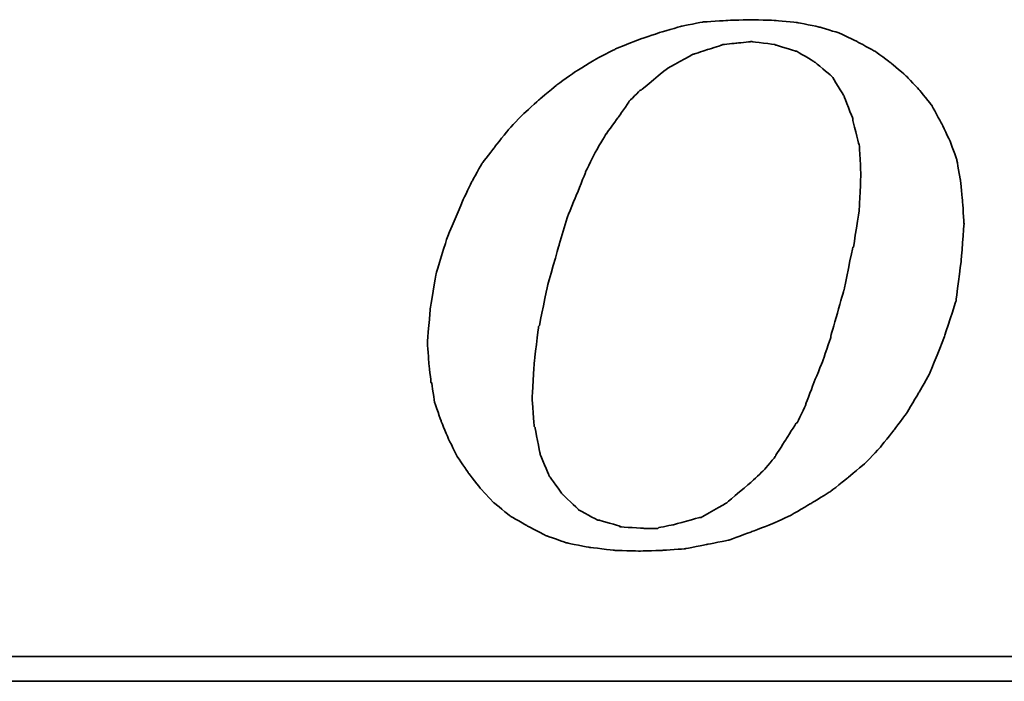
# Model space of a CAD drawing. Extents: x -262 to 1129, y 53 to 216.
# Tile 36 of 51: x 1005.47 to 1011.75, y 153.59 to 157.81. Entities that reach past the tile are written whole.
import ezdxf

# ---------------------------------------------------------------- set-up
doc = ezdxf.new("R2010")
doc.units = 0
doc.header["$MEASUREMENT"] = 0
doc.layers.add('DIM', color=4, linetype='CONTINUOUS')
doc.layers.add('layer 1', color=7, linetype='CONTINUOUS')

# ---------------------------------------------------------------- blocks, each defined once
blk = doc.blocks.new('TBI MOTION logo(完整正式版)')
at = {"layer": 'layer 1', "color": 22, "lineweight": 35}
for points, knots in [([(-11.34375, -6.98375), (-11.34375, -6.98375), (-10.91375, -7.43875), (-10.91375, -7.43875), (-10.91375, -7.43875), (-10.91375, -7.43875), (-10.38625, -7.87125), (-10.38625, -7.87125), (-10.38625, -7.87125), (-10.38625, -7.87125), (-9.81125, -8.20375), (-9.81125, -8.20375), (-9.81125, -8.20375), (-9.81125, -8.20375), (-9.21125, -8.51875), (-9.21125, -8.51875), (-9.21125, -8.51875), (-9.21125, -8.51875), (-8.51625, -8.75875), (-8.51625, -8.75875), (-8.51625, -8.75875), (-8.51625, -8.75875), (-7.77125, -8.90375), (-7.77125, -8.90375), (-7.77125, -8.90375), (-7.77125, -8.90375), (-6.97875, -8.99875), (-6.97875, -8.99875), (-6.97875, -8.99875), (-6.97875, -8.99875), (-6.14125, -9.02375), (-6.14125, -9.02375), (-6.14125, -9.02375), (-6.14125, -9.02375), (-5.37125, -8.99875), (-5.37125, -8.99875), (-5.37125, -8.99875), (-5.37125, -8.99875), (-4.65375, -8.94875), (-4.65375, -8.94875), (-4.65375, -8.94875), (-4.65375, -8.94875), (-3.93375, -8.80625), (-3.93375, -8.80625), (-3.93375, -8.80625), (-3.93375, -8.80625), (-3.21375, -8.66375), (-3.21375, -8.66375), (-3.21375, -8.66375), (-3.21375, -8.66375), (-2.49375, -8.39875), (-2.49375, -8.39875), (-2.49375, -8.39875), (-2.49375, -8.39875), (-1.79875, -8.13375), (-1.79875, -8.13375), (-1.79875, -8.13375), (-1.79875, -8.13375), (-1.17375, -7.84375), (-1.17375, -7.84375), (-1.17375, -7.84375), (-1.17375, -7.84375), (-0.52375, -7.46375), (-0.52375, -7.46375), (-0.52375, -7.46375), (-0.52375, -7.46375), (0.10124, -7.07875), (0.10124, -7.07875), (0.10124, -7.07875), (0.10124, -7.07875), (0.67625, -6.62375), (0.67625, -6.62375), (0.67625, -6.62375), (0.67625, -6.62375), (1.24874, -6.14375), (1.24874, -6.14375), (1.24874, -6.14375), (1.24874, -6.14375), (1.72874, -5.64125), (1.72874, -5.64125), (1.72874, -5.64125), (1.72874, -5.64125), (2.18624, -5.06375), (2.18624, -5.06375), (2.18624, -5.06375), (2.18624, -5.06375), (2.61625, -4.48874), (2.61625, -4.48874), (2.61625, -4.48874), (2.61625, -4.48874), (3.00125, -3.83874), (3.00125, -3.83874), (3.00125, -3.83874), (3.00125, -3.83874), (3.36124, -3.21374), (3.36124, -3.21374), (3.36124, -3.21374), (3.36124, -3.21374), (3.84374, -1.99125), (3.84374, -1.99125), (3.84374, -1.99125), (3.84374, -1.99125), (4.22625, -0.81875), (4.22625, -0.81875), (4.22625, -0.81875), (4.22625, -0.81875), (4.39125, 0.45624), (4.39125, 0.45624), (4.39125, 0.45624), (4.39125, 0.45624), (4.48874, 1.70124), (4.48874, 1.70124), (4.48874, 1.70124), (4.48874, 1.70124), (4.43874, 2.44625), (4.43874, 2.44625), (4.43874, 2.44625), (4.43874, 2.44625), (4.36874, 3.14125), (4.36874, 3.14125), (4.36874, 3.14125), (4.36874, 3.14125), (4.25125, 3.81125), (4.25125, 3.81125), (4.25125, 3.81125), (4.25125, 3.81125), (4.03124, 4.41125), (4.03124, 4.41125), (4.03124, 4.41125), (4.03124, 4.41125), (3.74374, 5.01125), (3.74374, 5.01125), (3.74374, 5.01125), (3.74374, 5.01125), (3.43124, 5.58875), (3.43124, 5.58875), (3.43124, 5.58875), (3.43124, 5.58875), (3.02625, 6.09125), (3.02625, 6.09125), (3.02625, 6.09125), (3.02625, 6.09125), (2.59374, 6.54875), (2.59374, 6.54875), (2.59374, 6.54875), (2.59374, 6.54875), (2.09124, 6.98125), (2.09124, 6.98125), (2.09124, 6.98125), (2.09124, 6.98125), (1.56124, 7.36625), (1.56124, 7.36625), (1.56124, 7.36625), (1.56124, 7.36625), (0.98624, 7.67625), (0.98624, 7.67625), (0.98624, 7.67625), (0.98624, 7.67625), (0.38624, 7.96375), (0.38624, 7.96375), (0.38624, 7.96375), (0.38624, 7.96375), (-0.25875, 8.15625), (-0.25875, 8.15625), (-0.25875, 8.15625), (-0.25875, 8.15625), (-0.98125, 8.30125), (-0.98125, 8.30125), (-0.98125, 8.30125), (-0.98125, 8.30125), (-1.70124, 8.37125), (-1.70124, 8.37125), (-1.70124, 8.37125), (-1.70124, 8.37125), (-2.49375, 8.39624), (-2.49375, 8.39624), (-2.49375, 8.39624), (-2.49375, 8.39624), (-3.28625, 8.37125), (-3.28625, 8.37125), (-3.28625, 8.37125), (-3.28625, 8.37125), (-4.05125, 8.32125), (-4.05125, 8.32125), (-4.05125, 8.32125), (-4.05125, 8.32125), (-4.77375, 8.18125), (-4.77375, 8.18125), (-4.77375, 8.18125), (-4.77375, 8.18125), (-5.51625, 7.96375), (-5.51625, 7.96375), (-5.51625, 7.96375), (-5.51625, 7.96375), (-6.21125, 7.72625), (-6.21125, 7.72625), (-6.21125, 7.72625), (-6.21125, 7.72625), (-6.92875, 7.43625), (-6.92875, 7.43625), (-6.92875, 7.43625), (-6.92875, 7.43625), (-7.57875, 7.10125), (-7.57875, 7.10125), (-7.57875, 7.10125), (-7.57875, 7.10125), (-8.24875, 6.69125), (-8.24875, 6.69125), (-8.24875, 6.69125), (-8.24875, 6.69125), (-8.84875, 6.26125), (-8.84875, 6.26125), (-8.84875, 6.26125), (-8.84875, 6.26125), (-9.42625, 5.78125), (-9.42625, 5.78125), (-9.42625, 5.78125), (-9.42625, 5.78125), (-9.95375, 5.30125), (-9.95375, 5.30125), (-9.95375, 5.30125), (-9.95375, 5.30125), (-10.43375, 4.79624), (-10.43375, 4.79624), (-10.43375, 4.79624), (-10.43375, 4.79624), (-10.88875, 4.22125), (-10.88875, 4.22125), (-10.88875, 4.22125), (-10.88875, 4.22125), (-11.29875, 3.69375), (-11.29875, 3.69375), (-11.29875, 3.69375), (-11.29875, 3.69375), (-11.63375, 3.09125), (-11.63375, 3.09125), (-11.63375, 3.09125), (-11.63375, 3.09125), (-11.91875, 2.49625), (-11.91875, 2.49625), (-11.91875, 2.49625), (-11.91875, 2.49625), (-12.44875, 1.24625), (-12.44875, 1.24625), (-12.44875, 1.24625), (-12.44875, 1.24625), (-12.80875, 0.06874), (-12.80875, 0.06874), (-12.80875, 0.06874), (-12.80875, 0.06874), (-12.99875, -1.07875), (-12.99875, -1.07875), (-12.99875, -1.07875), (-12.99875, -1.07875), (-13.09375, -2.18375), (-13.09375, -2.18375), (-13.09375, -2.18375), (-13.09375, -2.18375), (-13.04875, -2.85375), (-13.04875, -2.85375), (-13.04875, -2.85375), (-13.04875, -2.85375), (-12.97375, -3.50375), (-12.97375, -3.50375), (-12.97375, -3.50375), (-12.97375, -3.50375), (-12.95375, -3.50375), (-12.95375, -3.50375), (-12.95375, -3.50375), (-12.95375, -3.50375), (-12.85375, -4.17375), (-12.85375, -4.17375), (-12.85375, -4.17375), (-12.85375, -4.17375), (-12.63875, -4.77624), (-12.63875, -4.77624), (-12.63875, -4.77624), (-12.63875, -4.77624), (-12.39875, -5.35125), (-12.39875, -5.35125), (-12.39875, -5.35125), (-12.39875, -5.35125), (-12.11375, -5.92875), (-12.11375, -5.92875), (-12.11375, -5.92875), (-12.11375, -5.92875), (-11.75375, -6.45375), (-11.75375, -6.45375), (-11.75375, -6.45375), (-11.75375, -6.45375), (-11.34375, -6.98375), (-11.34375, -6.98375)], [0, 0, 0, 0, 0.01369863, 0.01369863, 0.01369863, 0.01369864, 0.02739726, 0.02739726, 0.02739726, 0.02739727, 0.04109589, 0.04109589, 0.04109589, 0.0410959, 0.05479452, 0.05479452, 0.05479452, 0.05479453, 0.06849315, 0.06849315, 0.06849315, 0.06849316, 0.08219178, 0.08219178, 0.08219178, 0.08219179, 0.09589041, 0.09589041, 0.09589041, 0.09589042, 0.10958904, 0.10958904, 0.10958904, 0.10958905, 0.12328767, 0.12328767, 0.12328767, 0.12328768, 0.1369863, 0.1369863, 0.1369863, 0.13698631, 0.15068493, 0.15068493, 0.15068493, 0.15068494, 0.16438356, 0.16438356, 0.16438356, 0.16438357, 0.17808219, 0.17808219, 0.17808219, 0.1780822, 0.19178082, 0.19178082, 0.19178082, 0.19178083, 0.20547945, 0.20547945, 0.20547945, 0.20547946, 0.21917808, 0.21917808, 0.21917808, 0.21917809, 0.23287671, 0.23287671, 0.23287671, 0.23287672, 0.24657534, 0.24657534, 0.24657534, 0.24657535, 0.26027397, 0.26027397, 0.26027397, 0.26027398, 0.2739726, 0.2739726, 0.2739726, 0.27397261, 0.28767123, 0.28767123, 0.28767123, 0.28767124, 0.30136986, 0.30136986, 0.30136986, 0.30136987, 0.31506849, 0.31506849, 0.31506849, 0.3150685, 0.32876712, 0.32876712, 0.32876712, 0.32876713, 0.34246575, 0.34246575, 0.34246575, 0.34246576, 0.35616438, 0.35616438, 0.35616438, 0.35616439, 0.36986301, 0.36986301, 0.36986301, 0.36986302, 0.38356164, 0.38356164, 0.38356164, 0.38356165, 0.39726027, 0.39726027, 0.39726027, 0.39726028, 0.4109589, 0.4109589, 0.4109589, 0.41095891, 0.42465753, 0.42465753, 0.42465753, 0.42465754, 0.43835616, 0.43835616, 0.43835616, 0.43835617, 0.45205479, 0.45205479, 0.45205479, 0.4520548, 0.46575342, 0.46575342, 0.46575342, 0.46575343, 0.47945205, 0.47945205, 0.47945205, 0.47945206, 0.49315068, 0.49315068, 0.49315068, 0.49315069, 0.50684932, 0.50684932, 0.50684932, 0.50684933, 0.52054795, 0.52054795, 0.52054795, 0.52054796, 0.53424658, 0.53424658, 0.53424658, 0.53424659, 0.54794521, 0.54794521, 0.54794521, 0.54794522, 0.56164384, 0.56164384, 0.56164384, 0.56164385, 0.57534247, 0.57534247, 0.57534247, 0.57534248, 0.5890411, 0.5890411, 0.5890411, 0.58904111, 0.60273973, 0.60273973, 0.60273973, 0.60273974, 0.61643836, 0.61643836, 0.61643836, 0.61643837, 0.63013699, 0.63013699, 0.63013699, 0.630137, 0.64383562, 0.64383562, 0.64383562, 0.64383563, 0.65753425, 0.65753425, 0.65753425, 0.65753426, 0.67123288, 0.67123288, 0.67123288, 0.67123289, 0.68493151, 0.68493151, 0.68493151, 0.68493152, 0.69863014, 0.69863014, 0.69863014, 0.69863015, 0.71232877, 0.71232877, 0.71232877, 0.71232878, 0.7260274, 0.7260274, 0.7260274, 0.72602741, 0.73972603, 0.73972603, 0.73972603, 0.73972604, 0.75342466, 0.75342466, 0.75342466, 0.75342467, 0.76712329, 0.76712329, 0.76712329, 0.7671233, 0.78082192, 0.78082192, 0.78082192, 0.78082193, 0.79452055, 0.79452055, 0.79452055, 0.79452056, 0.80821918, 0.80821918, 0.80821918, 0.80821919, 0.82191781, 0.82191781, 0.82191781, 0.82191782, 0.83561644, 0.83561644, 0.83561644, 0.83561645, 0.84931507, 0.84931507, 0.84931507, 0.84931508, 0.8630137, 0.8630137, 0.8630137, 0.86301371, 0.87671233, 0.87671233, 0.87671233, 0.87671234, 0.89041096, 0.89041096, 0.89041096, 0.89041097, 0.90410959, 0.90410959, 0.90410959, 0.9041096, 0.91780822, 0.91780822, 0.91780822, 0.91780823, 0.93150685, 0.93150685, 0.93150685, 0.93150686, 0.94520548, 0.94520548, 0.94520548, 0.94520549, 0.95890411, 0.95890411, 0.95890411, 0.95890412, 0.97260274, 0.97260274, 0.97260274, 0.97260275, 0.98630137, 0.98630137, 0.98630137, 0.98630138, 1, 1, 1, 1]), ([(-8.77875, 1.03124), (-8.77875, 1.03124), (-8.51625, 1.89625), (-8.51625, 1.89625), (-8.51625, 1.89625), (-8.51625, 1.89625), (-8.20375, 2.66375), (-8.20375, 2.66375), (-8.20375, 2.66375), (-8.20375, 2.66375), (-7.91625, 3.38125), (-7.91625, 3.38125), (-7.91625, 3.38125), (-7.91625, 3.38125), (-7.91625, 3.40624), (-7.91625, 3.40624), (-7.91625, 3.40624), (-7.91625, 3.40624), (-7.57875, 4.07624), (-7.57875, 4.07624), (-7.57875, 4.07624), (-7.57875, 4.07624), (-7.24375, 4.65125), (-7.24375, 4.65125), (-7.24375, 4.65125), (-7.24375, 4.65125), (-7.21875, 4.65125), (-7.21875, 4.65125), (-7.21875, 4.65125), (-7.21875, 4.65125), (-7.21875, 4.67624), (-7.21875, 4.67624), (-7.21875, 4.67624), (-7.21875, 4.67624), (-6.83625, 5.20375), (-6.83625, 5.20375), (-6.83625, 5.20375), (-6.83625, 5.20375), (-6.49875, 5.68625), (-6.49875, 5.68625), (-6.49875, 5.68625), (-6.49875, 5.68625), (-6.49875, 5.70625), (-6.49875, 5.70625), (-6.49875, 5.70625), (-6.49875, 5.70625), (-6.11625, 6.09125), (-6.11625, 6.09125), (-6.11625, 6.09125), (-6.11625, 6.09125), (-6.09125, 6.09125), (-6.09125, 6.09125), (-6.09125, 6.09125), (-6.09125, 6.09125), (-5.27375, 6.76625), (-5.27375, 6.76625), (-5.27375, 6.76625), (-5.27375, 6.76625), (-5.24875, 6.76625), (-5.24875, 6.76625), (-5.24875, 6.76625), (-5.24875, 6.76625), (-5.24875, 6.78625), (-5.24875, 6.78625), (-5.24875, 6.78625), (-5.24875, 6.78625), (-4.38875, 7.26624), (-4.38875, 7.26624), (-4.38875, 7.26624), (-4.38875, 7.26624), (-4.36125, 7.26624), (-4.36125, 7.26624), (-4.36125, 7.26624), (-4.36125, 7.26624), (-3.93375, 7.41125), (-3.93375, 7.41125), (-3.93375, 7.41125), (-3.93375, 7.41125), (-3.47375, 7.55625), (-3.47375, 7.55625), (-3.47375, 7.55625), (-3.47375, 7.55625), (-3.45375, 7.55625), (-3.45375, 7.55625), (-3.45375, 7.55625), (-3.45375, 7.55625), (-3.42875, 7.58124), (-3.42875, 7.58124), (-3.42875, 7.58124), (-3.42875, 7.58124), (-2.97375, 7.62625), (-2.97375, 7.62625), (-2.97375, 7.62625), (-2.97375, 7.62625), (-2.49375, 7.67625), (-2.49375, 7.67625), (-2.49375, 7.67625), (-2.49375, 7.67625), (-2.46875, 7.67625), (-2.46875, 7.67625), (-2.46875, 7.67625), (-2.46875, 7.67625), (-1.70124, 7.58124), (-1.70124, 7.58124), (-1.70124, 7.58124), (-1.70124, 7.58124), (-1.67875, 7.55625), (-1.67875, 7.55625), (-1.67875, 7.55625), (-1.67875, 7.55625), (-1.65375, 7.55625), (-1.65375, 7.55625), (-1.65375, 7.55625), (-1.65375, 7.55625), (-1.03125, 7.36625), (-1.03125, 7.36625), (-1.03125, 7.36625), (-1.03125, 7.36625), (-1.00625, 7.36625), (-1.00625, 7.36625), (-1.00625, 7.36625), (-1.00625, 7.36625), (-0.43124, 7.02624), (-0.43124, 7.02624), (-0.43124, 7.02624), (-0.43124, 7.02624), (-0.40625, 7.00624), (-0.40625, 7.00624), (-0.40625, 7.00624), (-0.40625, 7.00624), (0.12124, 6.57124), (0.12124, 6.57124), (0.12124, 6.57124), (0.12124, 6.57124), (0.14624, 6.54875), (0.14624, 6.54875), (0.14624, 6.54875), (0.14624, 6.54875), (0.17124, 6.52375), (0.17124, 6.52375), (0.17124, 6.52375), (0.17124, 6.52375), (0.55625, 5.89875), (0.55625, 5.89875), (0.55625, 5.89875), (0.55625, 5.89875), (0.55625, 5.87625), (0.55625, 5.87625), (0.55625, 5.87625), (0.55625, 5.87625), (0.84124, 5.15625), (0.84124, 5.15625), (0.84124, 5.15625), (0.84124, 5.15625), (0.84124, 5.13125), (0.84124, 5.13125), (0.84124, 5.13125), (0.84124, 5.13125), (1.03624, 4.31875), (1.03624, 4.31875), (1.03624, 4.31875), (1.03624, 4.31875), (1.05624, 4.31875), (1.05624, 4.31875), (1.05624, 4.31875), (1.05624, 4.31875), (1.05624, 4.29125), (1.05624, 4.29125), (1.05624, 4.29125), (1.05624, 4.29125), (1.10625, 3.33125), (1.10625, 3.33125), (1.10625, 3.33125), (1.10625, 3.33125), (1.10625, 3.30875), (1.10625, 3.30875), (1.10625, 3.30875), (1.10625, 3.30875), (1.05624, 2.20624), (1.05624, 2.20624), (1.05624, 2.20624), (1.05624, 2.20624), (1.05624, 2.18124), (1.05624, 2.18124), (1.05624, 2.18124), (1.05624, 2.18124), (0.86624, 0.93624), (0.86624, 0.93624), (0.86624, 0.93624), (0.86624, 0.93624), (0.84124, 0.93624), (0.84124, 0.93624), (0.84124, 0.93624), (0.84124, 0.93624), (0.55625, -0.45874), (0.55625, -0.45874), (0.55625, -0.45874), (0.55625, -0.45874), (0.12124, -1.99125), (0.12124, -1.99125), (0.12124, -1.99125), (0.12124, -1.99125), (0.12124, -2.01874), (0.12124, -2.01874), (0.12124, -2.01874), (0.12124, -2.01874), (-0.13874, -2.78375), (-0.13874, -2.78375), (-0.13874, -2.78375), (-0.13874, -2.78375), (-0.43124, -3.50375), (-0.43124, -3.50375), (-0.43124, -3.50375), (-0.43124, -3.50375), (-0.69375, -4.19875), (-0.69375, -4.19875), (-0.69375, -4.19875), (-0.69375, -4.19875), (-0.69375, -4.22375), (-0.69375, -4.22375), (-0.69375, -4.22375), (-0.69375, -4.22375), (-0.98125, -4.82374), (-0.98125, -4.82374), (-0.98125, -4.82374), (-0.98125, -4.82374), (-1.00625, -4.82374), (-1.00625, -4.82374), (-1.00625, -4.82374), (-1.00625, -4.82374), (-1.33875, -5.35125), (-1.33875, -5.35125), (-1.33875, -5.35125), (-1.33875, -5.35125), (-1.67875, -5.87875), (-1.67875, -5.87875), (-1.67875, -5.87875), (-1.67875, -5.87875), (-1.67875, -5.90375), (-1.67875, -5.90375), (-1.67875, -5.90375), (-1.67875, -5.90375), (-2.05875, -6.35875), (-2.05875, -6.35875), (-2.05875, -6.35875), (-2.05875, -6.35875), (-2.08375, -6.38375), (-2.08375, -6.38375), (-2.08375, -6.38375), (-2.08375, -6.38375), (-2.46875, -6.74375), (-2.46875, -6.74375), (-2.46875, -6.74375), (-2.46875, -6.74375), (-3.25875, -7.41625), (-3.25875, -7.41625), (-3.25875, -7.41625), (-3.25875, -7.41625), (-3.28625, -7.43875), (-3.28625, -7.43875), (-3.28625, -7.43875), (-3.28625, -7.43875), (-4.12375, -7.91875), (-4.12375, -7.91875), (-4.12375, -7.91875), (-4.12375, -7.91875), (-4.14875, -7.91875), (-4.14875, -7.91875), (-4.14875, -7.91875), (-4.14875, -7.91875), (-4.17125, -7.91875), (-4.17125, -7.91875), (-4.17125, -7.91875), (-4.17125, -7.91875), (-5.03375, -8.15875), (-5.03375, -8.15875), (-5.03375, -8.15875), (-5.03375, -8.15875), (-5.51625, -8.25625), (-5.51625, -8.25625), (-5.51625, -8.25625), (-5.51625, -8.25625), (-5.54125, -8.27875), (-5.54125, -8.27875), (-5.54125, -8.27875), (-5.54125, -8.27875), (-5.56375, -8.27875), (-5.56375, -8.27875), (-5.56375, -8.27875), (-5.56375, -8.27875), (-5.99625, -8.27875), (-5.99625, -8.27875), (-5.99625, -8.27875), (-5.99625, -8.27875), (-6.76375, -8.23125), (-6.76375, -8.23125), (-6.76375, -8.23125), (-6.76375, -8.23125), (-6.78875, -8.23125), (-6.78875, -8.23125), (-6.78875, -8.23125), (-6.78875, -8.23125), (-6.78875, -8.20375), (-6.78875, -8.20375), (-6.78875, -8.20375), (-6.78875, -8.20375), (-7.45875, -8.01375), (-7.45875, -8.01375), (-7.45875, -8.01375), (-7.45875, -8.01375), (-7.48375, -8.01375), (-7.48375, -8.01375), (-7.48375, -8.01375), (-7.48375, -8.01375), (-7.50875, -8.01375), (-7.50875, -8.01375), (-7.50875, -8.01375), (-7.50875, -8.01375), (-8.13125, -7.67875), (-8.13125, -7.67875), (-8.13125, -7.67875), (-8.13125, -7.67875), (-8.15625, -7.65375), (-8.15625, -7.65375), (-8.15625, -7.65375), (-8.15625, -7.65375), (-8.65875, -7.17375), (-8.65875, -7.17375), (-8.65875, -7.17375), (-8.65875, -7.17375), (-8.68375, -7.14875), (-8.68375, -7.14875), (-8.68375, -7.14875), (-8.68375, -7.14875), (-9.08875, -6.57375), (-9.08875, -6.57375), (-9.08875, -6.57375), (-9.08875, -6.57375), (-9.11375, -6.54875), (-9.11375, -6.54875), (-9.11375, -6.54875), (-9.11375, -6.54875), (-9.11375, -6.52875), (-9.11375, -6.52875), (-9.11375, -6.52875), (-9.11375, -6.52875), (-9.40375, -5.85375), (-9.40375, -5.85375), (-9.40375, -5.85375), (-9.40375, -5.85375), (-9.40375, -5.82875), (-9.40375, -5.82875), (-9.40375, -5.82875), (-9.40375, -5.82875), (-9.56875, -4.96875), (-9.56875, -4.96875), (-9.56875, -4.96875), (-9.56875, -4.96875), (-9.59375, -4.94375), (-9.59375, -4.94375), (-9.59375, -4.94375), (-9.59375, -4.94375), (-9.66375, -4.03375), (-9.66375, -4.03375), (-9.66375, -4.03375), (-9.66375, -4.03375), (-9.66375, -4.00875), (-9.66375, -4.00875), (-9.66375, -4.00875), (-9.66375, -4.00875), (-9.59375, -2.85375), (-9.59375, -2.85375), (-9.59375, -2.85375), (-9.59375, -2.85375), (-9.45125, -1.65875), (-9.45125, -1.65875), (-9.45125, -1.65875), (-9.45125, -1.65875), (-9.42625, -1.63375), (-9.42625, -1.63375), (-9.42625, -1.63375), (-9.42625, -1.63375), (-9.16125, -0.33875), (-9.16125, -0.33875), (-9.16125, -0.33875), (-9.16125, -0.33875), (-8.77875, 1.00624), (-8.77875, 1.00624), (-8.77875, 1.00624), (-8.77875, 1.00624), (-8.77875, 1.03124), (-8.77875, 1.03124)], [0, 0, 0, 0, 0.01020408, 0.01020408, 0.01020408, 0.01020409, 0.02040816, 0.02040816, 0.02040816, 0.02040817, 0.03061224, 0.03061224, 0.03061224, 0.03061225, 0.04081633, 0.04081633, 0.04081633, 0.04081634, 0.05102041, 0.05102041, 0.05102041, 0.05102042, 0.06122449, 0.06122449, 0.06122449, 0.0612245, 0.07142857, 0.07142857, 0.07142857, 0.07142858, 0.08163265, 0.08163265, 0.08163265, 0.08163266, 0.09183673, 0.09183673, 0.09183673, 0.09183674, 0.10204082, 0.10204082, 0.10204082, 0.10204083, 0.1122449, 0.1122449, 0.1122449, 0.11224491, 0.12244898, 0.12244898, 0.12244898, 0.12244899, 0.13265306, 0.13265306, 0.13265306, 0.13265307, 0.14285714, 0.14285714, 0.14285714, 0.14285715, 0.15306122, 0.15306122, 0.15306122, 0.15306123, 0.16326531, 0.16326531, 0.16326531, 0.16326532, 0.17346939, 0.17346939, 0.17346939, 0.1734694, 0.18367347, 0.18367347, 0.18367347, 0.18367348, 0.19387755, 0.19387755, 0.19387755, 0.19387756, 0.20408163, 0.20408163, 0.20408163, 0.20408164, 0.21428571, 0.21428571, 0.21428571, 0.21428572, 0.2244898, 0.2244898, 0.2244898, 0.22448981, 0.23469388, 0.23469388, 0.23469388, 0.23469389, 0.24489796, 0.24489796, 0.24489796, 0.24489797, 0.25510204, 0.25510204, 0.25510204, 0.25510205, 0.26530612, 0.26530612, 0.26530612, 0.26530613, 0.2755102, 0.2755102, 0.2755102, 0.27551021, 0.28571429, 0.28571429, 0.28571429, 0.2857143, 0.29591837, 0.29591837, 0.29591837, 0.29591838, 0.30612245, 0.30612245, 0.30612245, 0.30612246, 0.31632653, 0.31632653, 0.31632653, 0.31632654, 0.32653061, 0.32653061, 0.32653061, 0.32653062, 0.33673469, 0.33673469, 0.33673469, 0.3367347, 0.34693878, 0.34693878, 0.34693878, 0.34693879, 0.35714286, 0.35714286, 0.35714286, 0.35714287, 0.36734694, 0.36734694, 0.36734694, 0.36734695, 0.37755102, 0.37755102, 0.37755102, 0.37755103, 0.3877551, 0.3877551, 0.3877551, 0.38775511, 0.39795918, 0.39795918, 0.39795918, 0.39795919, 0.40816327, 0.40816327, 0.40816327, 0.40816328, 0.41836735, 0.41836735, 0.41836735, 0.41836736, 0.42857143, 0.42857143, 0.42857143, 0.42857144, 0.43877551, 0.43877551, 0.43877551, 0.43877552, 0.44897959, 0.44897959, 0.44897959, 0.4489796, 0.45918367, 0.45918367, 0.45918367, 0.45918368, 0.46938776, 0.46938776, 0.46938776, 0.46938777, 0.47959184, 0.47959184, 0.47959184, 0.47959185, 0.48979592, 0.48979592, 0.48979592, 0.48979593, 0.5, 0.5, 0.5, 0.50000001, 0.51020408, 0.51020408, 0.51020408, 0.51020409, 0.52040816, 0.52040816, 0.52040816, 0.52040817, 0.53061224, 0.53061224, 0.53061224, 0.53061225, 0.54081633, 0.54081633, 0.54081633, 0.54081634, 0.55102041, 0.55102041, 0.55102041, 0.55102042, 0.56122449, 0.56122449, 0.56122449, 0.5612245, 0.57142857, 0.57142857, 0.57142857, 0.57142858, 0.58163265, 0.58163265, 0.58163265, 0.58163266, 0.59183673, 0.59183673, 0.59183673, 0.59183674, 0.60204082, 0.60204082, 0.60204082, 0.60204083, 0.6122449, 0.6122449, 0.6122449, 0.61224491, 0.62244898, 0.62244898, 0.62244898, 0.62244899, 0.63265306, 0.63265306, 0.63265306, 0.63265307, 0.64285714, 0.64285714, 0.64285714, 0.64285715, 0.65306122, 0.65306122, 0.65306122, 0.65306123, 0.66326531, 0.66326531, 0.66326531, 0.66326532, 0.67346939, 0.67346939, 0.67346939, 0.6734694, 0.68367347, 0.68367347, 0.68367347, 0.68367348, 0.69387755, 0.69387755, 0.69387755, 0.69387756, 0.70408163, 0.70408163, 0.70408163, 0.70408164, 0.71428571, 0.71428571, 0.71428571, 0.71428572, 0.7244898, 0.7244898, 0.7244898, 0.72448981, 0.73469388, 0.73469388, 0.73469388, 0.73469389, 0.74489796, 0.74489796, 0.74489796, 0.74489797, 0.75510204, 0.75510204, 0.75510204, 0.75510205, 0.76530612, 0.76530612, 0.76530612, 0.76530613, 0.7755102, 0.7755102, 0.7755102, 0.77551021, 0.78571429, 0.78571429, 0.78571429, 0.7857143, 0.79591837, 0.79591837, 0.79591837, 0.79591838, 0.80612245, 0.80612245, 0.80612245, 0.80612246, 0.81632653, 0.81632653, 0.81632653, 0.81632654, 0.82653061, 0.82653061, 0.82653061, 0.82653062, 0.83673469, 0.83673469, 0.83673469, 0.8367347, 0.84693878, 0.84693878, 0.84693878, 0.84693879, 0.85714286, 0.85714286, 0.85714286, 0.85714287, 0.86734694, 0.86734694, 0.86734694, 0.86734695, 0.87755102, 0.87755102, 0.87755102, 0.87755103, 0.8877551, 0.8877551, 0.8877551, 0.88775511, 0.89795918, 0.89795918, 0.89795918, 0.89795919, 0.90816327, 0.90816327, 0.90816327, 0.90816328, 0.91836735, 0.91836735, 0.91836735, 0.91836736, 0.92857143, 0.92857143, 0.92857143, 0.92857144, 0.93877551, 0.93877551, 0.93877551, 0.93877552, 0.94897959, 0.94897959, 0.94897959, 0.9489796, 0.95918367, 0.95918367, 0.95918367, 0.95918368, 0.96938776, 0.96938776, 0.96938776, 0.96938777, 0.97959184, 0.97959184, 0.97959184, 0.97959185, 0.98979592, 0.98979592, 0.98979592, 0.98979593, 1, 1, 1, 1]), ([(75.90875, -9.47875), (75.90875, -9.47875), (75.90875, -12.28625), (75.90875, -12.28625), (75.90875, -12.28625), (75.90875, -12.28625), (75.90875, -12.47875), (75.90875, -12.47875), (75.90875, -12.47875), (75.90875, -12.47875), (75.71625, -12.47875), (75.71625, -12.47875), (75.71625, -12.47875), (75.71625, -12.47875), (-88.32875, -12.47875), (-88.32875, -12.47875), (-88.32875, -12.47875), (-88.32875, -12.47875), (-88.32875, -13.29375), (-88.32875, -13.29375), (-88.32875, -13.29375), (-88.32875, -13.29375), (82.89125, -13.29375), (82.89125, -13.29375), (82.89125, -13.29375), (82.89125, -13.29375), (75.90875, -9.47875), (75.90875, -9.47875)], [0, 0, 0, 0, 0.14285714, 0.14285714, 0.14285714, 0.14285715, 0.28571429, 0.28571429, 0.28571429, 0.2857143, 0.42857143, 0.42857143, 0.42857143, 0.42857144, 0.57142857, 0.57142857, 0.57142857, 0.57142858, 0.71428571, 0.71428571, 0.71428571, 0.71428572, 0.85714286, 0.85714286, 0.85714286, 0.85714287, 1, 1, 1, 1])]:
    blk.add_open_spline(points, degree=3, knots=knots, dxfattribs=at)

msp = doc.modelspace()

# ---------------------------------------------------------------- block references
at = {"layer": 'DIM', "xscale": 0.1943999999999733, "yscale": 0.1943999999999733, "zscale": 0.1943999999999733}
msp.add_blockref('TBI MOTION logo(完整正式版)', (1010.617, 156.1792), dxfattribs=at)

doc.saveas('drawing.dxf')
